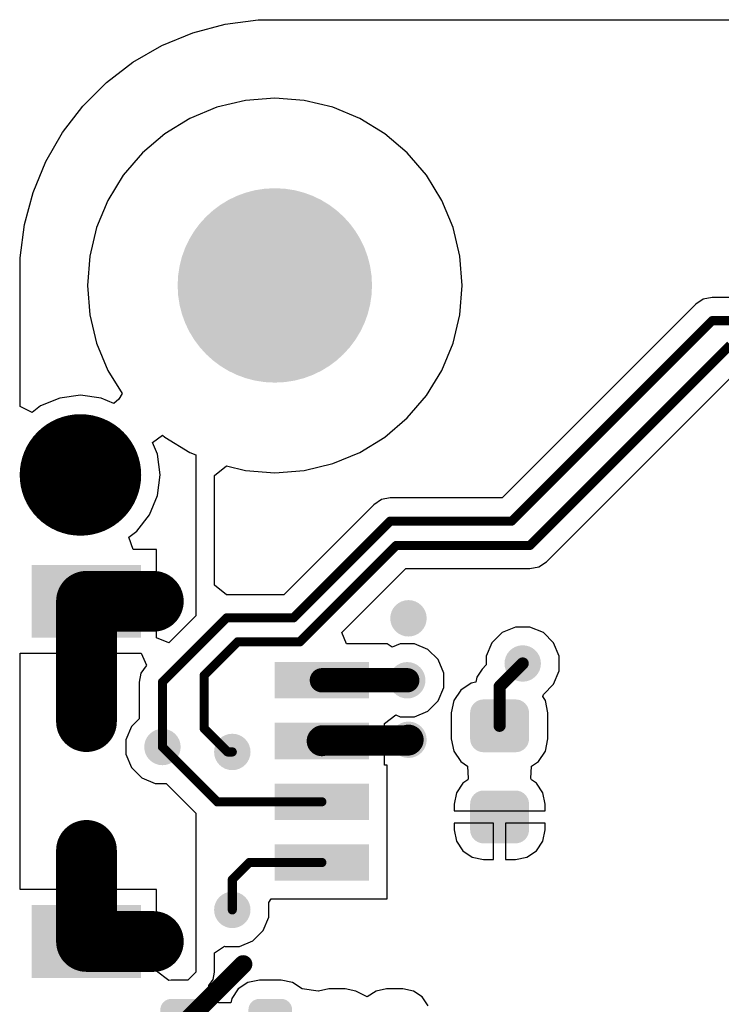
# Model space of a CAD drawing. Header units: inches. Extents: x 0.3 to 40.7, y 0.3 to 25.1.
# Tile 2 of 4: x 0.3 to 11.9, y 8.8 to 25.1. Entities that reach past the tile are written whole.
import ezdxf

# ---------------------------------------------------------------- set-up
doc = ezdxf.new("R2010")
doc.units = ezdxf.units.IN
for name, color, linetype in [('Pad Holes', 156, 'Continuous'), ('TOP', 1, 'Continuous'), ('Via Holes', 16, 'Continuous')]:
    doc.layers.add(name, color=color, linetype=linetype)

# ---------------------------------------------------------------- blocks, each defined once
blk = doc.blocks.new('F_____________1___F_________1_2148')
at = {"layer": 'TOP'}
h = blk.add_hatch(color=1, dxfattribs=at)
edge = h.paths.add_edge_path()
edge.add_arc((0, 0), 0.499999, 0, 360)
for points, const_width in [([(0.499999, 0, 1), (-0.499999, 0, 1)], 1.00000054), ([(-0.7499985, 0, 1), (-0.2499995, 0, 1)], 0.499999), ([(0.2499995, 0, 1), (0.7499985, 0, 1)], 0.499999)]:
    blk.add_lwpolyline(points, format="xyb", close=True, dxfattribs=dict(at, const_width=const_width))
blk = doc.blocks.new('SM04B_SRSS_TB_LF__SN__F_________1_2150')
at = {"layer": 'TOP'}
for points in [[(-3.39999701, 2.83750131), (-2.19999687, 2.83750131), (-2.19999687, 1.03750237), (-3.39999701, 1.03750237)], [(2.20000195, 2.83750131), (3.40000209, 2.83750131), (3.40000209, 1.03750237), (2.20000195, 1.03750237)], [(-1.7999964, -1.16249958), (-1.1999976, -1.16249958), (-1.1999976, -2.71249902), (-1.7999964, -2.71249902)], [(-0.7999984, -1.16249958), (-0.1999996, -1.16249958), (-0.1999996, -2.71249902), (-0.7999984, -2.71249902)], [(0.20000468, -1.16249958), (0.80000348, -1.16249958), (0.80000348, -2.71249902), (0.20000468, -2.71249902)], [(1.20000522, -1.16249958), (1.80000402, -1.16249958), (1.80000402, -2.71249902), (1.20000522, -2.71249902)]]:
    blk.add_hatch(color=1, dxfattribs=at).paths.add_polyline_path(points)
blk = doc.blocks.new('LEDC1608X80N_AK_2152')
at = {"layer": 'TOP'}
h = blk.add_hatch(color=1, dxfattribs=at)
edge = h.paths.add_edge_path()
edge.add_arc((-0.54499891, -0.2549982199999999), 0.17999964, 270, 360)
edge.add_line((-0.36499927, -0.2549982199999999), (-0.36499927, 0.2550033))
edge.add_arc((-0.54499891, 0.2550033), 0.17999964, 0, 90)
edge.add_line((-0.54499891, 0.4350029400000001), (-0.9050007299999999, 0.4350029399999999))
edge.add_arc((-0.9050007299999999, 0.2550032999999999), 0.17999964, 90, 180)
edge.add_line((-1.08500037, 0.2550032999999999), (-1.08500037, -0.2549982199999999))
edge.add_arc((-0.9050007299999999, -0.25499822), 0.17999964, 180, 270)
edge.add_line((-0.9050007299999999, -0.43499786), (-0.54499891, -0.43499786))
h = blk.add_hatch(color=1, dxfattribs=at)
edge = h.paths.add_edge_path()
edge.add_arc((0.54499891, 0.2549982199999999), 0.17999964, 90, 180)
edge.add_line((0.36499927, 0.2549982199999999), (0.36499927, -0.2550032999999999))
edge.add_arc((0.54499891, -0.2550033), 0.17999964, 180, 270)
edge.add_line((0.54499891, -0.4350029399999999), (0.9050007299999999, -0.4350029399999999))
edge.add_arc((0.9050007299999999, -0.2550033), 0.17999964, 270, 360)
edge.add_line((1.08500037, -0.2550033), (1.08500037, 0.2549982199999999))
edge.add_arc((0.9050007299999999, 0.2549982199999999), 0.17999964, 0, 90)
edge.add_line((0.9050007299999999, 0.43499786), (0.54499891, 0.43499786))
blk = doc.blocks.new('CAP_0603_2171')
at = {"layer": 'TOP'}
h = blk.add_hatch(color=1, dxfattribs=at)
edge = h.paths.add_edge_path()
edge.add_arc((-0.53685186, -0.2631490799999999), 0.22185122, 270, 360)
edge.add_line((-0.3150006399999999, -0.2631490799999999), (-0.3150006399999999, 0.26314908))
edge.add_arc((-0.53685186, 0.26314908), 0.22185122, 0, 90)
edge.add_line((-0.53685186, 0.4850003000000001), (-0.9631502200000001, 0.4850002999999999))
edge.add_arc((-0.9631502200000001, 0.2631490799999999), 0.22185122, 90, 180)
edge.add_line((-1.18500144, 0.2631490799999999), (-1.18500144, -0.26314908))
edge.add_arc((-0.9631502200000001, -0.26314908), 0.22185122, 180, 270)
edge.add_line((-0.9631502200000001, -0.4850003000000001), (-0.53685186, -0.4850002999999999))
h = blk.add_hatch(color=1, dxfattribs=at)
edge = h.paths.add_edge_path()
edge.add_arc((0.53685186, 0.26314908), 0.22185122, 90, 180)
edge.add_line((0.3150006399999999, 0.26314908), (0.3150006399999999, -0.26314908))
edge.add_arc((0.53685186, -0.26314908), 0.22185122, 180, 270)
edge.add_line((0.53685186, -0.4850002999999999), (0.9631502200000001, -0.4850002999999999))
edge.add_arc((0.9631502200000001, -0.26314908), 0.22185122, 270, 360)
edge.add_line((1.18500144, -0.26314908), (1.18500144, 0.26314908))
edge.add_arc((0.9631502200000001, 0.26314908), 0.22185122, 0, 90)
edge.add_line((0.9631502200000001, 0.4850002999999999), (0.53685186, 0.4850002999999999))

msp = doc.modelspace()

# ---------------------------------------------------------------- hatches: boundary and pattern name
at = {"layer": 'Pad Holes'}
h = msp.add_hatch(color=7, dxfattribs=at)
edge = h.paths.add_edge_path()
edge.add_arc((4.500013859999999, 20.68000944), 1.59999934, 0, 360)
at = {"layer": 'TOP'}
h = msp.add_hatch(color=1, dxfattribs=at)
edge = h.paths.add_edge_path()
edge.add_arc((4.500013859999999, 20.68000944), 1.49999954, 0, 360)
h = msp.add_hatch(color=1, dxfattribs=at)
edge = h.paths.add_edge_path()
edge.add_arc((2.6827607, 15.47495508), 0.2999994, 0, 360)
h = msp.add_hatch(color=1, dxfattribs=at)
edge = h.paths.add_edge_path()
edge.add_arc((6.6999993, 15.20000008), 0.2999994, 0, 360)
h = msp.add_hatch(color=1, dxfattribs=at)
edge = h.paths.add_edge_path()
edge.add_arc((8.580815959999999, 14.45643794), 0.2999994, 0, 360)
h = msp.add_hatch(color=1, dxfattribs=at)
edge = h.paths.add_edge_path()
edge.add_arc((6.68001458, 14.18001482), 0.2999994, 0, 360)
h = msp.add_hatch(color=1, dxfattribs=at)
edge = h.paths.add_edge_path()
edge.add_arc((6.6999993, 13.199999), 0.2999994, 0, 360)
h = msp.add_hatch(color=1, dxfattribs=at)
edge = h.paths.add_edge_path()
edge.add_arc((2.65002518, 13.08165786), 0.2999994, 0, 360)
h = msp.add_hatch(color=1, dxfattribs=at)
edge = h.paths.add_edge_path()
edge.add_arc((3.80000002, 12.9999994), 0.2999994, 0, 360)
h = msp.add_hatch(color=1, dxfattribs=at)
edge = h.paths.add_edge_path()
edge.add_arc((3.80000002, 10.39999952), 0.2999994, 0, 360)
at = {"layer": 'Via Holes'}
h = msp.add_hatch(color=7, dxfattribs=at)
edge = h.paths.add_edge_path()
edge.add_arc((2.6827607, 15.47495508), 0.1499997, 0, 360)
h = msp.add_hatch(color=7, dxfattribs=at)
edge = h.paths.add_edge_path()
edge.add_arc((6.6999993, 15.20000008), 0.1499997, 0, 360)
h = msp.add_hatch(color=7, dxfattribs=at)
edge = h.paths.add_edge_path()
edge.add_arc((8.580815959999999, 14.45643794), 0.1499997, 0, 360)
h = msp.add_hatch(color=7, dxfattribs=at)
edge = h.paths.add_edge_path()
edge.add_arc((6.68001458, 14.18001482), 0.1499997, 0, 360)
h = msp.add_hatch(color=7, dxfattribs=at)
edge = h.paths.add_edge_path()
edge.add_arc((6.6999993, 13.199999), 0.1499997, 0, 360)
h = msp.add_hatch(color=7, dxfattribs=at)
edge = h.paths.add_edge_path()
edge.add_arc((2.65002518, 13.08165786), 0.1499997, 0, 360)
h = msp.add_hatch(color=7, dxfattribs=at)
edge = h.paths.add_edge_path()
edge.add_arc((3.80000002, 12.9999994), 0.1499997, 0, 360)
h = msp.add_hatch(color=7, dxfattribs=at)
edge = h.paths.add_edge_path()
edge.add_arc((3.80000002, 10.39999952), 0.1499997, 0, 360)

# ---------------------------------------------------------------- linework, layer by layer
at = {"layer": 'TOP'}
for p, q in [((3.14894722, 24.84008494), (3.68002312, 24.98238336)), ((3.68002312, 24.98238336), (4.22511982, 25.05414852)), ((4.22511982, 25.05414852), (4.50001132, 25.05414598)), ((4.50001132, 25.05414598), (15.72498506, 25.05415106)), ((2.64101072, 24.62968912), (3.14894722, 24.84008494)), ((2.16487756, 24.35479508), (2.64101072, 24.62968912)), ((1.72869352, 24.02009928), (2.16487756, 24.35479508)), ((1.33992112, 23.63132688), (1.72869352, 24.02009928)), ((4.01749006, 23.72654132), (3.54684838, 23.61354942)), ((4.500013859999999, 23.76451686), (4.01749006, 23.72654132)), ((4.982537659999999, 23.72654132), (4.500013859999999, 23.76451686)), ((5.453179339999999, 23.61354942), (4.982537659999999, 23.72654132)), ((1.00522786, 23.19514284), (1.33992112, 23.63132688)), ((3.54684838, 23.61354942), (3.0996763, 23.428325)), ((5.90035142, 23.428325), (5.453179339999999, 23.61354942)), ((3.0996763, 23.428325), (2.68698472, 23.17542736)), ((6.313043, 23.17542736), (5.90035142, 23.428325)), ((0.7303389, 22.71901984), (1.00522786, 23.19514284)), ((2.68698472, 23.17542736), (2.31893872, 22.86108458)), ((6.681089, 22.86108458), (6.313043, 23.17542736)), ((2.31893872, 22.86108458), (2.00459594, 22.49303858)), ((6.99543178, 22.49303858), (6.681089, 22.86108458)), ((0.5199379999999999, 22.21107572), (0.7303389, 22.71901984)), ((2.00459594, 22.49303858), (1.7516983, 22.080347)), ((7.248329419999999, 22.080347), (6.99543178, 22.49303858)), ((0.37763958, 21.68002014), (0.5199379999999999, 22.21107572)), ((1.7516983, 22.080347), (1.56647388, 21.63317492)), ((7.43355384, 21.63317492), (7.248329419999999, 22.080347)), ((0.30587696, 21.13491582), (0.37763958, 21.68002014)), ((1.56647388, 21.63317492), (1.45348198, 21.16253324)), ((7.546545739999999, 21.16253324), (7.43355384, 21.63317492)), ((0.30587696, 20.86002178), (0.30587696, 21.13491582)), ((1.45348198, 21.16253324), (1.41550644, 20.68000944)), ((7.58452128, 20.68000944), (7.546545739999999, 21.16253324)), ((0.30587696, 18.68791538), (0.30587696, 20.86002178)), ((1.41550644, 20.68000944), (1.45348198, 20.19748564)), ((7.546545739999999, 20.19748564), (7.58452128, 20.68000944)), ((11.55368276, 20.45324078), (11.42964186, 20.37035804)), ((11.69999946, 20.4823441), (11.55368276, 20.45324078)), ((13.87156992, 20.4823441), (11.69999946, 20.4823441)), ((11.42964186, 20.37035804), (8.2416269, 17.18234308)), ((1.45348198, 20.19748564), (1.56647388, 19.72684396)), ((7.43355384, 19.72684396), (7.546545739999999, 20.19748564)), ((1.56647388, 19.72684396), (1.7516983, 19.27967188)), ((7.248329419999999, 19.27967188), (7.43355384, 19.72684396)), ((8.97035798, 16.12964262), (12.15837294, 19.31765758)), ((1.7516983, 19.27967188), (1.984248, 18.90018572)), ((6.99543178, 18.8669803), (7.248329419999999, 19.27967188)), ((0.9606330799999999, 18.82656128), (0.64439292, 18.69557094)), ((1.29999994, 18.87123988), (0.9606330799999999, 18.82656128)), ((1.6393668, 18.82656128), (1.29999994, 18.87123988)), ((1.85206894, 18.7384563), (1.6393668, 18.82656128)), ((1.932432, 18.8061727), (1.85206894, 18.7384563)), ((1.984248, 18.90018572), (1.932432, 18.8061727)), ((6.681089, 18.4989343), (6.99543178, 18.8669803)), ((0.5058791, 18.58928464), (0.30587696, 18.68791538)), ((0.64439292, 18.69557094), (0.5058791, 18.58928464)), ((6.313043, 18.18459152), (6.681089, 18.4989343)), ((2.4863806, 18.09290768), (2.65278108, 18.21380406)), ((2.65278108, 18.21380406), (2.68698472, 18.18459152)), ((2.68698472, 18.18459152), (3.0996763, 17.93169388)), ((5.90035142, 17.93169388), (6.313043, 18.18459152)), ((2.56653538, 17.8993927), (2.4863806, 18.09290768)), ((2.61121398, 17.56002584), (2.56653538, 17.8993927)), ((3.0996763, 17.93169388), (3.20001392, 17.89013186)), ((3.20001392, 17.89013186), (3.20001392, 15.24072898)), ((5.453179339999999, 17.74646946), (5.90035142, 17.93169388)), ((3.505890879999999, 17.55061768), (3.70589302, 17.70828564)), ((3.70589302, 17.70828564), (4.01749006, 17.63347756)), ((4.982537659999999, 17.63347756), (5.453179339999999, 17.74646946)), ((2.56653538, 17.22065898), (2.61121398, 17.56002584)), ((3.505890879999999, 15.7457267), (3.505890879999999, 17.55061768)), ((4.01749006, 17.63347756), (4.500013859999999, 17.59550202)), ((4.500013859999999, 17.59550202), (4.982537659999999, 17.63347756)), ((2.43554504, 16.90441882), (2.56653538, 17.22065898)), ((6.399999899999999, 17.18234308), (6.2536832, 17.15323976)), ((8.2416269, 17.18234308), (6.399999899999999, 17.18234308)), ((6.1296423, 17.07035702), (4.64823048, 15.5889452)), ((6.2536832, 17.15323976), (6.1296423, 17.07035702)), ((2.22716852, 16.63285726), (2.43554504, 16.90441882)), ((2.09834988, 16.53401062), (2.22716852, 16.63285726)), ((2.16624154, 16.33401102), (2.09834988, 16.53401062)), ((2.55349756, 16.33401102), (2.16624154, 16.33401102)), ((2.55349756, 15.58001202), (2.55349756, 16.33401102)), ((8.700000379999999, 16.01765656), (8.846317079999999, 16.04675988)), ((8.846317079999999, 16.04675988), (8.97035798, 16.12964262)), ((5.605505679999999, 14.964791), (6.658371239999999, 16.01765656)), ((6.658371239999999, 16.01765656), (8.700000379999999, 16.01765656)), ((3.70589302, 15.58880296), (3.505890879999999, 15.7457267)), ((1.39949936, 15.48001222), (1.39949936, 15.58001202)), ((1.39949936, 15.58001202), (2.55349756, 15.58001202)), ((3.70660168, 15.5889452), (3.70589302, 15.58880296)), ((4.64823048, 15.5889452), (3.70660168, 15.5889452)), ((1.29949956, 14.62601342), (1.29949956, 15.48001222)), ((1.29949956, 15.48001222), (1.39949936, 15.48001222)), ((2.55349756, 15.38001242), (1.49949916, 15.38001242)), ((1.49949916, 15.38001242), (1.49949916, 14.62601342)), ((2.55349756, 14.87705686), (2.55349756, 15.38001242)), ((3.20001392, 15.24072898), (2.75349716, 14.79421222)), ((5.682040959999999, 14.78001362), (5.605505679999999, 14.964791)), ((8.24094364, 14.96509326), (8.07216064, 14.79631026)), ((8.46146898, 15.05643674), (8.24094364, 14.96509326)), ((8.70016294, 15.05643674), (8.46146898, 15.05643674)), ((8.92068828, 14.96509326), (8.70016294, 15.05643674)), ((9.08947128, 14.79631026), (8.92068828, 14.96509326)), ((2.75349716, 14.79421222), (2.55349756, 14.87705686)), ((6.34949962, 14.78001362), (5.682040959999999, 14.78001362)), ((6.430309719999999, 14.7260183), (6.34949962, 14.78001616)), ((6.34949962, 14.78001616), (6.34949962, 14.78001362)), ((6.5606676, 14.78001362), (6.430309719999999, 14.7260183)), ((6.79936156, 14.78001362), (6.5606676, 14.78001362)), ((7.019886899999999, 14.68867014), (6.79936156, 14.78001362)), ((8.07216064, 14.79631026), (7.98081716, 14.57578492)), ((9.180814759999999, 14.57578492), (9.08947128, 14.79631026)), ((0.3058795, 10.73401206), (0.30587696, 14.62601342)), ((0.30587696, 14.62601342), (1.29949956, 14.62601342)), ((1.49949916, 14.62601342), (2.30245412, 14.62601342)), ((2.30245412, 14.62601342), (2.38529876, 14.42601382)), ((7.1886699, 14.51988714), (7.019886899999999, 14.68867014)), ((2.38529876, 14.42601382), (2.37966758, 14.42038264)), ((7.28001338, 14.2993618), (7.1886699, 14.51988714)), ((7.98081716, 14.4332071), (7.911614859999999, 14.3640048)), ((7.98081716, 14.57578492), (7.98081716, 14.4332071)), ((9.180814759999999, 14.33709096), (9.180814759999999, 14.57578492)), ((2.296784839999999, 14.29634174), (2.26768152, 14.15002504)), ((2.37966758, 14.42038264), (2.296784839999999, 14.29634174)), ((7.28001338, 14.06066784), (7.28001338, 14.2993618)), ((7.911614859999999, 14.3640048), (7.82320762, 14.23169366)), ((9.08947128, 14.11656562), (9.180814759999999, 14.33709096)), ((2.26768152, 14.15002504), (2.26768152, 13.54784184)), ((7.7332332, 14.1347317), (7.560617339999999, 14.01939284)), ((7.806832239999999, 14.14937226), (7.7332332, 14.1347317)), ((7.82320762, 14.23169366), (7.806832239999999, 14.14937226)), ((8.920690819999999, 13.94778516), (9.08947128, 14.11656562)), ((7.1886699, 13.8401425), (7.28001338, 14.06066784)), ((7.560617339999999, 14.01939284), (7.44527848, 13.84677698)), ((8.91024126, 13.91334276), (8.920690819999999, 13.94778516)), ((7.019886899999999, 13.6713595), (7.1886699, 13.8401425)), ((7.44527848, 13.84677698), (7.40477564, 13.64316042)), ((8.9547192, 13.84677698), (8.91024126, 13.91334276)), ((8.995222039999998, 13.64316042), (8.9547192, 13.84677698)), ((6.79936156, 13.58001602), (7.019886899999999, 13.6713595)), ((7.40477564, 13.64316042), (7.40477564, 13.21686206)), ((8.995222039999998, 13.21686206), (8.995222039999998, 13.64316042)), ((2.26768152, 13.54784184), (2.14136986, 13.42153018)), ((6.30350022, 13.47005688), (6.49166088, 13.60859864)), ((6.30350022, 13.28001408), (6.30350022, 13.47005688)), ((6.49166088, 13.60859864), (6.5606676, 13.58001602)), ((6.5606676, 13.58001602), (6.79936156, 13.58001602)), ((2.14136986, 13.42153018), (2.05002638, 13.20100484)), ((2.05002638, 13.20100484), (2.05002638, 12.96231088)), ((5.274500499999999, 13.08001448), (5.274500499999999, 13.28001408)), ((5.274500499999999, 13.28001408), (6.30350022, 13.28001408)), ((7.40477564, 13.21686206), (7.44527848, 13.0132455)), ((8.9547192, 13.0132455), (8.995222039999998, 13.21686206)), ((6.30350022, 13.08001448), (5.274500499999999, 13.08001448)), ((6.30350022, 12.78001), (6.30350022, 13.08001448)), ((7.44527848, 13.0132455), (7.560617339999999, 12.84062964)), ((8.83938034, 12.84062964), (8.9547192, 13.0132455)), ((2.05002638, 12.96231088), (2.14136986, 12.74178554)), ((7.560617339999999, 12.84062964), (7.674490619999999, 12.7645414)), ((8.72550706, 12.7645414), (8.83938034, 12.84062964)), ((2.14136986, 12.74178554), (2.31015286, 12.57300254)), ((6.34949962, 12.78001), (6.30350022, 12.78001)), ((6.34949962, 11.5800124), (6.34949962, 12.78001)), ((7.674490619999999, 12.7645414), (7.683395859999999, 12.56473484)), ((8.71660182, 12.56473484), (8.72550706, 12.7645414)), ((2.31015286, 12.57300254), (2.5306782, 12.48165906)), ((2.5306782, 12.48165906), (2.70930878, 12.48165906)), ((2.70930878, 12.48165906), (3.20001392, 11.99095392)), ((7.59377958, 12.48622852), (7.48860834, 12.32882726)), ((7.67610352, 12.54123476), (7.59377958, 12.48622852)), ((7.683395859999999, 12.56473484), (7.67610352, 12.54123476)), ((8.723894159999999, 12.54123476), (8.71660182, 12.56473484)), ((8.806218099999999, 12.48622852), (8.723894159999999, 12.54123476)), ((8.91138934, 12.32882726), (8.806218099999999, 12.48622852)), ((7.48860834, 12.32882726), (7.45167674, 12.14315834)), ((8.94832094, 12.14315834), (8.91138934, 12.32882726)), ((7.45167674, 12.14315834), (7.45167674, 12.03000896)), ((7.45167674, 12.03000896), (8.199998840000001, 12.03000896)), ((8.199998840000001, 12.03000896), (8.94832094, 12.03000896)), ((8.94832094, 12.03000896), (8.94832094, 12.14315834)), ((3.20001392, 11.99095392), (3.20001392, 10.51937698)), ((8.09999904, 11.83000936), (7.45167674, 11.83000936)), ((7.45167674, 11.83000936), (7.45167674, 11.71685998)), ((7.45167674, 11.71685998), (7.48860834, 11.53119106)), ((8.09999904, 11.23168696), (8.09999904, 11.83000936)), ((8.94832094, 11.83000936), (8.29999864, 11.83000936)), ((8.29999864, 11.83000936), (8.29999864, 11.23168696)), ((8.91138934, 11.53119106), (8.94832094, 11.71685998)), ((8.94832094, 11.71685998), (8.94832094, 11.83000936)), ((6.34949962, 10.5800144), (6.34949962, 11.5800124)), ((7.48860834, 11.53119106), (7.59377958, 11.3737898)), ((8.806218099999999, 11.3737898), (8.91138934, 11.53119106)), ((7.59377958, 11.3737898), (7.75118084, 11.26861856)), ((8.648816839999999, 11.26861856), (8.806218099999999, 11.3737898)), ((7.75118084, 11.26861856), (7.936849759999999, 11.23168696)), ((7.936849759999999, 11.23168696), (8.09999904, 11.23168696)), ((8.29999864, 11.23168696), (8.463147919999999, 11.23168696)), ((8.463147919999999, 11.23168696), (8.648816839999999, 11.26861856)), ((1.29949956, 10.73401206), (0.3058795, 10.73401206)), ((1.29949956, 9.88001326), (1.29949956, 10.73401206)), ((2.55349756, 10.73401206), (1.49949916, 10.73401206)), ((1.49949916, 10.73401206), (1.49949916, 9.98001306)), ((2.55349756, 9.98001306), (2.55349756, 10.73401206)), ((4.39999882, 10.51934396), (4.44053722, 10.5800144)), ((4.44053722, 10.5800144), (6.34949962, 10.5800144)), ((3.20001392, 10.51937698), (3.20000122, 10.5193465)), ((3.20000122, 10.5193465), (3.20000122, 10.28065254)), ((4.39999882, 10.28065254), (4.39999882, 10.51934396)), ((3.20000122, 10.28065254), (3.20001392, 10.28062206)), ((3.20001392, 10.28062206), (3.20001392, 9.37390302)), ((4.30865534, 10.0601272), (4.39999882, 10.28065254)), ((4.139872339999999, 9.8913442), (4.30865534, 10.0601272)), ((1.49949916, 9.98001306), (2.55349756, 9.98001306)), ((3.919347, 9.80000072), (4.139872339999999, 9.8913442)), ((1.39949936, 9.88001326), (1.29949956, 9.88001326)), ((1.39949936, 9.78001346), (1.39949936, 9.88001326)), ((2.55349756, 9.78001346), (1.39949936, 9.78001346)), ((2.55349756, 9.39317908), (2.55349756, 9.78001346)), ((3.505890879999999, 9.692393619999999), (3.67218468, 9.80350846)), ((3.67218468, 9.80350846), (3.68065304, 9.80000072)), ((3.68065304, 9.80000072), (3.919347, 9.80000072)), ((3.505890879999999, 9.37391572), (3.505890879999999, 9.692393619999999)), ((2.7534997, 9.23617406), (2.55349756, 9.39317908)), ((2.79500076, 9.24442906), (2.7534997, 9.23617406)), ((3.07053996, 9.24442906), (2.79500076, 9.24442906)), ((3.20001392, 9.37390302), (3.07053996, 9.24442906)), ((3.41630254, 9.15761694), (3.4826067, 9.25684966)), ((3.4826067, 9.25684966), (3.50589342, 9.37390302)), ((3.50589342, 9.37390302), (3.505890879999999, 9.37391572)), ((4.245000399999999, 9.244423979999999), (4.057713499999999, 9.207169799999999)), ((4.60499968, 9.244423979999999), (4.245000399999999, 9.244423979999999)), ((4.79228658, 9.207169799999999), (4.60499968, 9.244423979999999)), ((3.42212422, 9.09850352), (3.41630254, 9.15761694)), ((3.46789502, 9.06792192), (3.42212422, 9.09850352)), ((3.898940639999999, 9.10108162), (3.79285246, 8.94230876)), ((4.057713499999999, 9.207169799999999), (3.898940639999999, 9.10108162)), ((4.951056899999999, 9.10108416), (4.79228658, 9.207169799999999)), ((5.214071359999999, 9.0615389), (4.951056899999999, 9.10108416)), ((5.3902483, 9.098645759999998), (5.21847064, 9.06447768)), ((5.65974738, 9.098645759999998), (5.3902483, 9.098645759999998)), ((5.83152504, 9.06447768), (5.65974738, 9.098645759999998)), ((6.34024894, 9.09864322), (6.168471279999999, 9.064475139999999)), ((6.609748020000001, 9.09864322), (6.34024894, 9.09864322)), ((6.781525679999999, 9.064475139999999), (6.609748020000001, 9.09864322)), ((3.56381812, 8.924363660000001), (3.46789502, 9.06792192)), ((3.574590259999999, 8.870203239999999), (3.56381812, 8.924363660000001)), ((3.79285246, 8.94230876), (3.77850908, 8.870203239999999)), ((5.21847064, 9.06447768), (5.214071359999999, 9.0615389)), ((5.842449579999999, 9.05717772), (5.83152504, 9.06447768)), ((6.022850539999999, 8.96717028), (5.842449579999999, 9.05717772)), ((6.168471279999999, 9.064475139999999), (6.022850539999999, 8.96717028)), ((6.927148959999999, 8.96717028), (6.781525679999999, 9.064475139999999)), ((7.02445382, 8.821546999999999), (6.927148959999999, 8.96717028)), ((3.77850908, 8.870203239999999), (3.574590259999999, 8.870203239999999))]:
    msp.add_line(p, q, dxfattribs=at)
for points, const_width in [([(8.39999844, 16.79999942), (11.69999946, 20.10000044)], 0.1499997), ([(11.69999946, 20.10000044), (14.02994146, 20.10000044)], 0.1499997), ([(8.700000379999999, 16.40000022), (12.0000014, 19.70000124)], 0.1499997), ([(4.80660202, 15.20660154), (6.399999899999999, 16.79999942)], 0.1499997), ([(6.399999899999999, 16.79999942), (8.39999844, 16.79999942)], 0.1499997), ([(4.912997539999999, 14.81299806), (6.4999997, 16.40000022)], 0.1499997), ([(6.4999997, 16.40000022), (8.700000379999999, 16.40000022)], 0.1499997), ([(1.39949936, 15.48001222), (2.50002802, 15.48001222)], 1.00000054), ([(1.39949936, 13.49949802), (1.39949936, 15.48001222)], 1.00000054), ([(1.39949936, 15.48001222), (2.67770356, 15.48001222)], 0.499999), ([(2.67770356, 15.48001222), (2.6827607, 15.47495508)], 0.499999), ([(2.65002518, 14.15002504), (3.70660168, 15.20660154)], 0.1499997), ([(3.70660168, 15.20660154), (4.80660202, 15.20660154)], 0.1499997), ([(3.3370012, 14.26193998), (3.88805928, 14.81299806)], 0.1499997), ([(3.88805928, 14.81299806), (4.912997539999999, 14.81299806)], 0.1499997), ([(8.199998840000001, 14.07562082), (8.580815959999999, 14.45643794)], 0.1999996), ([(3.3370012, 13.38553076), (3.3370012, 14.26193998)], 0.1499997), ([(5.274500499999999, 14.18001482), (6.68001458, 14.18001482)], 0.3999992), ([(2.65002518, 13.08165786), (2.65002518, 14.15002504)], 0.1499997), ([(8.199998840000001, 13.43001124), (8.199998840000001, 14.07562082)], 0.1999996), ([(3.3370012, 13.38553076), (3.72253256, 12.9999994)], 0.1499997), ([(5.274500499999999, 13.18001428), (5.28449286, 13.19000664)], 0.499999), ([(5.28449286, 13.19000664), (6.69000694, 13.19000664)], 0.499999), ([(6.69000694, 13.19000664), (6.6999993, 13.199999)], 0.499999), ([(2.65002518, 13.08165786), (3.553673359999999, 12.17800968)], 0.1499997), ([(3.72253256, 12.9999994), (3.80000002, 12.9999994)], 0.1499997), ([(3.553673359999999, 12.17800968), (3.8949376, 12.17800968)], 0.1499997), ([(3.8949376, 12.17800968), (3.89693912, 12.1800112)], 0.1499997), ([(3.89693912, 12.1800112), (5.274500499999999, 12.1800112)], 0.1499997), ([(1.39949936, 9.88001326), (1.39949936, 11.37948194)], 1.00000054), ([(3.80000002, 10.90000106), (4.08001216, 11.1800132)], 0.1499997), ([(4.08001216, 11.1800132), (5.274500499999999, 11.1800132)], 0.1499997), ([(3.80000002, 10.39999952), (3.80000002, 10.90000106)], 0.1499997), ([(1.39949936, 9.88001326), (2.50002802, 9.88001326)], 1.00000054), ([(2.9750004, 8.50002618), (3.97998188, 9.50500766)], 0.2999994)]:
    msp.add_lwpolyline(points, dxfattribs=dict(at, const_width=const_width))
for points, const_width in [([(11.6624989, 20.10000044, 1), (11.73750002, 20.10000044, 1)], 0.07499858), ([(11.6624989, 20.10000044, 1), (11.73750002, 20.10000044, 1)], 0.07499858), ([(6.362499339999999, 16.79999942, 1), (6.437500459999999, 16.79999942, 1)], 0.07499858), ([(6.362499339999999, 16.79999942, 1), (6.437500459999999, 16.79999942, 1)], 0.07499858), ([(8.36249788, 16.79999942, 1), (8.437498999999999, 16.79999942, 1)], 0.07499858), ([(8.36249788, 16.79999942, 1), (8.437498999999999, 16.79999942, 1)], 0.07499858), ([(6.46249914, 16.40000022, 1), (6.53750026, 16.40000022, 1)], 0.07499858), ([(6.46249914, 16.40000022, 1), (6.53750026, 16.40000022, 1)], 0.07499858), ([(8.662499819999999, 16.40000022, 1), (8.73750094, 16.40000022, 1)], 0.07499858), ([(8.662499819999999, 16.40000022, 1), (8.73750094, 16.40000022, 1)], 0.07499858), ([(1.14949986, 15.48001222, 1), (1.64949886, 15.48001222, 1)], 0.499999), ([(1.14949986, 15.48001222, 1), (1.64949886, 15.48001222, 1)], 0.499999), ([(2.25002852, 15.48001222, 1), (2.75002752, 15.48001222, 1)], 0.499999), ([(1.27450088, 15.48001222, 1), (1.52449784, 15.48001222, 1)], 0.2499995), ([(2.55270508, 15.48001222, 1), (2.80270204, 15.48001222, 1)], 0.2499995), ([(2.55270508, 15.48001222, 1), (2.80270204, 15.48001222, 1)], 0.2499995), ([(2.55776222, 15.47495508, 1), (2.80775918, 15.47495508, 1)], 0.2499995), ([(3.66910112, 15.20660154, 1), (3.74410224, 15.20660154, 1)], 0.07499858), ([(3.66910112, 15.20660154, 1), (3.74410224, 15.20660154, 1)], 0.07499858), ([(4.76910146, 15.20660154, 1), (4.84410258, 15.20660154, 1)], 0.07499858), ([(4.76910146, 15.20660154, 1), (4.84410258, 15.20660154, 1)], 0.07499858), ([(3.85055872, 14.81299806, 1), (3.92555984, 14.81299806, 1)], 0.07499858), ([(3.85055872, 14.81299806, 1), (3.92555984, 14.81299806, 1)], 0.07499858), ([(4.875496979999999, 14.81299806, 1), (4.9504981, 14.81299806, 1)], 0.07499858), ([(4.875496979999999, 14.81299806, 1), (4.9504981, 14.81299806, 1)], 0.07499858), ([(8.53081606, 14.45643794, 1), (8.630815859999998, 14.45643794, 1)], 0.0999998), ([(3.29950064, 14.26193998, 1), (3.37450176, 14.26193998, 1)], 0.07499858), ([(3.29950064, 14.26193998, 1), (3.37450176, 14.26193998, 1)], 0.07499858), ([(5.174500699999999, 14.18001482, 1), (5.374500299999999, 14.18001482, 1)], 0.1999996), ([(6.58001478, 14.18001482, 1), (6.780014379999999, 14.18001482, 1)], 0.1999996), ([(2.61252462, 14.15002504, 1), (2.68752574, 14.15002504, 1)], 0.07499858), ([(2.61252462, 14.15002504, 1), (2.68752574, 14.15002504, 1)], 0.07499858), ([(8.14999894, 14.07562082, 1), (8.24999874, 14.07562082, 1)], 0.0999998), ([(8.14999894, 14.07562082, 1), (8.24999874, 14.07562082, 1)], 0.0999998), ([(1.14949986, 13.49949802, 1), (1.64949886, 13.49949802, 1)], 0.499999), ([(3.29950064, 13.38553076, 1), (3.37450176, 13.38553076, 1)], 0.07499858), ([(3.29950064, 13.38553076, 1), (3.37450176, 13.38553076, 1)], 0.07499858), ([(8.14999894, 13.43001124, 1), (8.24999874, 13.43001124, 1)], 0.0999998), ([(5.14950202, 13.18001428, 1), (5.39949898, 13.18001428, 1)], 0.2499995), ([(5.15949438, 13.19000664, 1), (5.40949134, 13.19000664, 1)], 0.2499995), ([(5.15949438, 13.19000664, 1), (5.40949134, 13.19000664, 1)], 0.2499995), ([(6.56500846, 13.19000664, 1), (6.81500542, 13.19000664, 1)], 0.2499995), ([(6.56500846, 13.19000664, 1), (6.81500542, 13.19000664, 1)], 0.2499995), ([(6.57500082, 13.199999, 1), (6.82499778, 13.199999, 1)], 0.2499995), ([(2.61252462, 13.08165786, 1), (2.68752574, 13.08165786, 1)], 0.07499858), ([(2.61252462, 13.08165786, 1), (2.68752574, 13.08165786, 1)], 0.07499858), ([(3.685032, 12.9999994, 1), (3.76003312, 12.9999994, 1)], 0.07499858), ([(3.685032, 12.9999994, 1), (3.76003312, 12.9999994, 1)], 0.07499858), ([(3.76249946, 12.9999994, 1), (3.837500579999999, 12.9999994, 1)], 0.07499858), ([(3.5161728, 12.17800968, 1), (3.59117392, 12.17800968, 1)], 0.07499858), ([(3.5161728, 12.17800968, 1), (3.59117392, 12.17800968, 1)], 0.07499858), ([(3.85743704, 12.17800968, 1), (3.93243816, 12.17800968, 1)], 0.07499858), ([(3.85743704, 12.17800968, 1), (3.93243816, 12.17800968, 1)], 0.07499858), ([(3.85943856, 12.1800112, 1), (3.93443968, 12.1800112, 1)], 0.07499858), ([(3.85943856, 12.1800112, 1), (3.93443968, 12.1800112, 1)], 0.07499858), ([(5.23699994, 12.1800112, 1), (5.31200106, 12.1800112, 1)], 0.07499858), ([(1.14949986, 11.37948194, 1), (1.64949886, 11.37948194, 1)], 0.499999), ([(4.042511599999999, 11.1800132, 1), (4.11751272, 11.1800132, 1)], 0.07499858), ([(4.042511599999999, 11.1800132, 1), (4.11751272, 11.1800132, 1)], 0.07499858), ([(5.23699994, 11.1800132, 1), (5.31200106, 11.1800132, 1)], 0.07499858), ([(3.76249946, 10.90000106, 1), (3.837500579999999, 10.90000106, 1)], 0.07499858), ([(3.76249946, 10.90000106, 1), (3.837500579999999, 10.90000106, 1)], 0.07499858), ([(1.14949986, 9.88001326, 1), (1.64949886, 9.88001326, 1)], 0.499999), ([(1.14949986, 9.88001326, 1), (1.64949886, 9.88001326, 1)], 0.499999), ([(2.25002852, 9.88001326, 1), (2.75002752, 9.88001326, 1)], 0.499999), ([(3.76249946, 10.39999952, 1), (3.837500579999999, 10.39999952, 1)], 0.07499858), ([(3.9049833, 9.50500766, 1), (4.05498046, 9.50500766, 1)], 0.1499997)]:
    msp.add_lwpolyline(points, format="xyb", close=True, dxfattribs=dict(at, const_width=const_width))

# ---------------------------------------------------------------- block references
for name, p, rotation in [('F_____________1___F_________1_2148', (1.29999994, 17.56002584), 270), ('SM04B_SRSS_TB_LF__SN__F_________1_2150', (3.3370012, 12.6800102), 90), ('CAP_0603_2171', (8.199998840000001, 12.6800102), 270), ('LEDC1608X80N_AK_2152', (3.70000022, 8.50002364), 180)]:
    msp.add_blockref(name, p, dxfattribs=dict(rotation=rotation))

doc.saveas('drawing.dxf')
